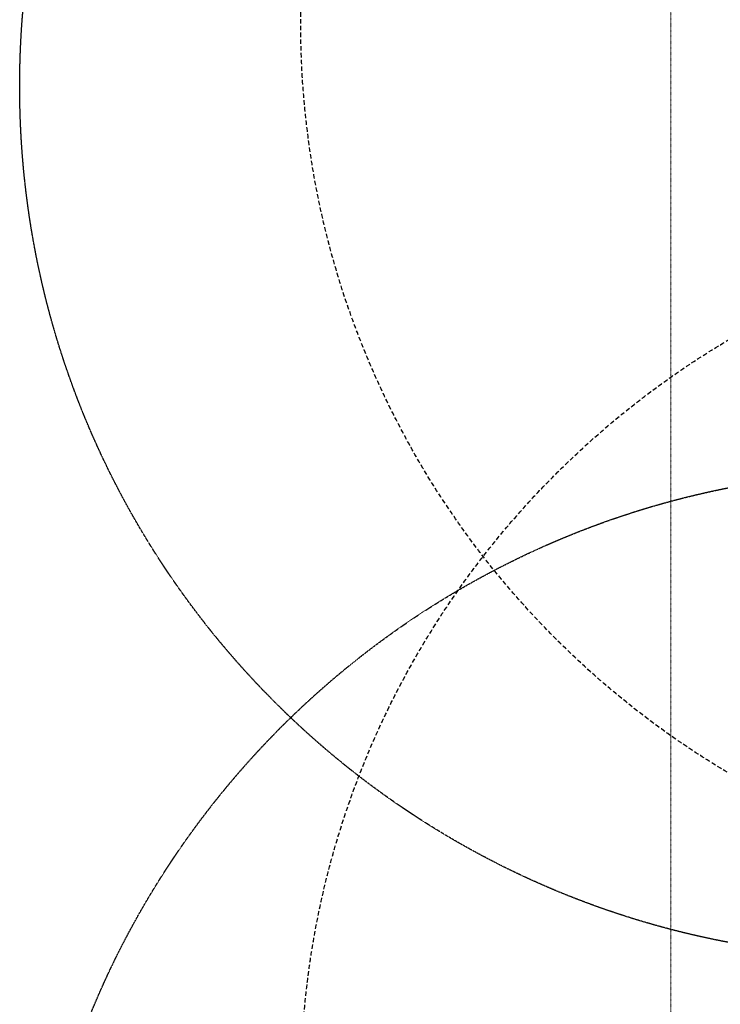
# Model space of a CAD drawing. Header units: millimetres. Extents: x -2073 to 35483, y -49920 to 11085.
# Tile 2 of 70: x -2025 to -56, y -44212 to -41444. Entities that reach past the tile are written whole.
import ezdxf

# ---------------------------------------------------------------- set-up
doc = ezdxf.new("R2010")
doc.units = ezdxf.units.MM
for name, pattern in [('( Dashed )', [0.75, 0.5, -0.25]), ('DASHED', [19.05, 12.7, -6.35]), ('HIDDEN', [0.375, 0.25, -0.125])]:
    doc.linetypes.add(name, pattern=pattern)
for name, color, linetype, true_color in [('FIRE-SPKLR-EQP-MPA-12SM-C', 2, 'HIDDEN', 0xffff00), ('RCP LAYOUT', 9, 'Continuous', 0x808080), ('UPRIGHT SPRINKLER EQP', 1, 'Continuous', 0xff0000)]:
    doc.layers.add(name, color=color, linetype=linetype, true_color=true_color)
doc.layers.add('Grey', color=8, linetype='Continuous', lineweight=9)
doc.layers.add('PENDENT SPRINKLER', color=7, linetype='Continuous')

# ---------------------------------------------------------------- blocks, each defined once
blk = doc.blocks.new('SPKLR-EQP-PENDENT-68C')
at = {"layer": 'FIRE-SPKLR-EQP-MPA-12SM-C'}
blk.add_circle((0, 0), 2450, dxfattribs=at)
blk = doc.blocks.new('UPRIGHT SPRINKLER')
at = {"layer": 'FIRE-SPKLR-EQP-MPA-12SM-C', "linetype": 'DASHED'}
blk.add_circle((0, 0), 2450, dxfattribs=at)
blk = doc.blocks.new('IRISH HOUSE-RCP LAYOUT')
at = {"layer": 'Grey', "color": 8, "linetype": '( Dashed )', "ltscale": 0.2, "true_color": 0x808080}
blk.add_lwpolyline([(20817, 8977.8), (20816.5, 9130.1), (1461.7, 9130.1, 0.414155), (-194.1, 7589), (-194.3, 1080, 0.836103), (-194.4, -1080), (-194.6, -7264.3), (-347, -7264.3), (-347, -9171.7), (1258.4, -9171.7), (1258.4, -9019.3), (11438.4, -9019.3), (11438.4, -8866.9)], format="xyb", dxfattribs=at)

msp = doc.modelspace()

# ---------------------------------------------------------------- block references
at = {"layer": 'PENDENT SPRINKLER'}
for p in [(425.3, -41631.1), (444.3, -45163.6)]:
    msp.add_blockref('SPKLR-EQP-PENDENT-68C', p, dxfattribs=at)
at = {"layer": 'RCP LAYOUT'}
msp.add_blockref('IRISH HOUSE-RCP LAYOUT', (0, -40000), dxfattribs=at)
at = {"layer": 'UPRIGHT SPRINKLER EQP'}
for p in [(1215, -41453.1), (1215, -44453.1)]:
    msp.add_blockref('UPRIGHT SPRINKLER', p, dxfattribs=at)

doc.saveas('drawing.dxf')
